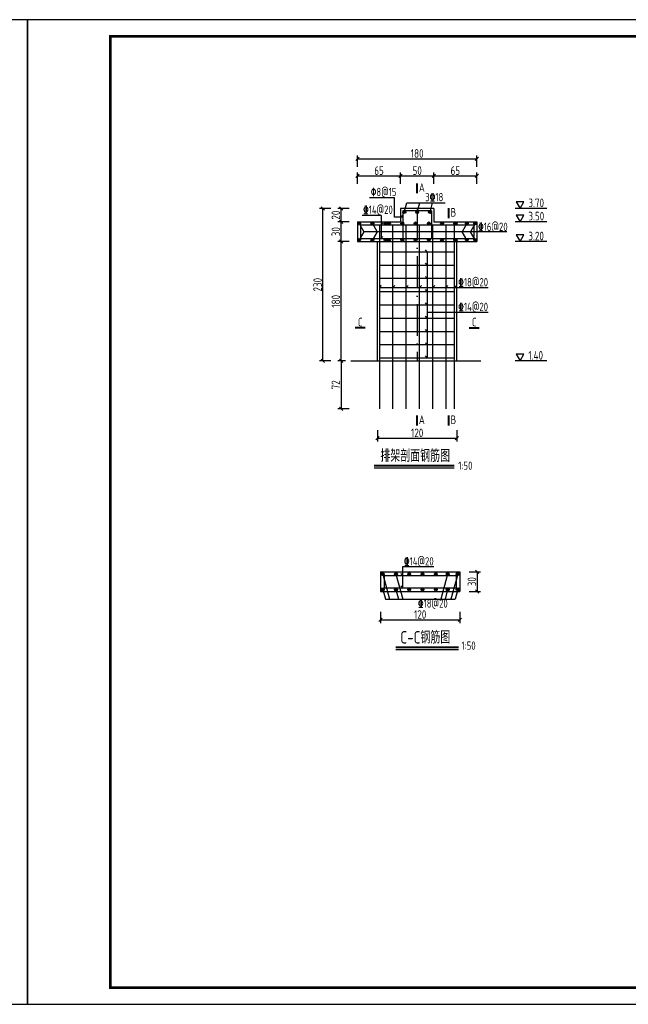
# Model space of a CAD drawing. Header units: millimetres. Extents: x 35103 to 109936, y 5599 to 8287.
# Tile 10 of 11: x 107824 to 108742, y 6214 to 7699. Entities that reach past the tile are written whole.
import ezdxf

# ---------------------------------------------------------------- set-up
doc = ezdxf.new("R2010")
doc.units = ezdxf.units.MM
doc.linetypes.add('ACAD_ISO10W100', pattern=[18, 12, -3, 0, -3])
for name, color, linetype in [('中心线', 3, 'ACAD_ISO10W100'), ('图框', 7, 'Continuous'), ('文字', 2, 'Continuous'), ('线筋', 1, 'Continuous')]:
    doc.layers.add(name, color=color, linetype=linetype)
doc.layers.add('粗线', color=1, linetype='Continuous', lineweight=40)
doc.styles.add('0.5标框', font='tssdeng.shx', dxfattribs={"width": 0.8, "height": 13, "bigfont": 'hztxt.shx'})
doc.dimstyles.new('0.5标框', dxfattribs={"dimtxt": 13, "dimasz": 5, "dimexe": 5, "dimexo": 8, "dimgap": 1.5, "dimtad": 1, "dimdec": 0, "dimtxsty": '0.5标框', "dimblk": 'OBLIQUE', "dimcen": 2, "dimadec": 0, "dimazin": 0, "dimtfac": 1, "dimtdec": 0, "dimtix": 1, "dimtmove": 0, "dimatfit": 3, "dimldrblk": 'OBLIQUE', "dimfxl": 0, "dimarcsym": 0})

# ---------------------------------------------------------------- blocks, each defined once
blk = doc.blocks.new('_Oblique')
at = {"color": 0, "linetype": 'ByBlock', "lineweight": -2}
blk.add_line((-0.5, -0.5), (0.5, 0.5), dxfattribs=at)
blk = doc.blocks.new('*D86')
at = {"color": 0, "lineweight": -2}
for p, q in [((108363.4, 7079.9), (108363.4, 7062.9)), ((108483.4, 7079.9), (108483.4, 7062.9)), ((108363.4, 7067.9), (108483.4, 7067.9))]:
    blk.add_line(p, q, dxfattribs=at)
at = {"layer": 'Defpoints', "color": 0}
for p in [(108363.4, 7119.6), (108483.4, 7119.6), (108483.4, 7067.9)]:
    blk.add_point(p, dxfattribs=at)
at = {"color": 0, "lineweight": -2, "xscale": 5, "yscale": 5, "zscale": 5, "rotation": 180}
blk.add_blockref('_Oblique', (108363.4, 7067.9), dxfattribs=at)
at = {"color": 0, "lineweight": -2, "xscale": 5, "yscale": 5, "zscale": 5}
blk.add_blockref('_Oblique', (108483.4, 7067.9), dxfattribs=at)
at = {"color": 0, "lineweight": -2, "insert": (108423.4, 7075.9), "char_height": 13, "attachment_point": 5, "style": '0.5标框'}
blk.add_mtext('120', dxfattribs=at)
blk = doc.blocks.new('*D87')
at = {"color": 0, "lineweight": -2}
for p, q in [((108367.9, 6805.9), (108367.9, 6788.9)), ((108487.9, 6805.9), (108487.9, 6788.9)), ((108367.9, 6793.9), (108487.9, 6793.9))]:
    blk.add_line(p, q, dxfattribs=at)
at = {"layer": 'Defpoints', "color": 0}
for p in [(108367.9, 6817.7), (108487.9, 6817.7), (108487.9, 6793.9)]:
    blk.add_point(p, dxfattribs=at)
at = {"color": 0, "lineweight": -2, "xscale": 5, "yscale": 5, "zscale": 5, "rotation": 180}
blk.add_blockref('_Oblique', (108367.9, 6793.9), dxfattribs=at)
at = {"color": 0, "lineweight": -2, "xscale": 5, "yscale": 5, "zscale": 5}
blk.add_blockref('_Oblique', (108487.9, 6793.9), dxfattribs=at)
at = {"color": 0, "lineweight": -2, "insert": (108427.9, 6801.9), "char_height": 13, "attachment_point": 5, "style": '0.5标框'}
blk.add_mtext('120', dxfattribs=at)
blk = doc.blocks.new('*D88')
at = {"color": 0, "lineweight": -2}
for p, q in [((108501.8, 6866.4), (108518.8, 6866.4)), ((108513.8, 6866.4), (108513.8, 6836.4)), ((108501.8, 6836.4), (108518.8, 6836.4))]:
    blk.add_line(p, q, dxfattribs=at)
at = {"layer": 'Defpoints', "color": 0}
for p in [(108487.9, 6866.4), (108487.9, 6836.4), (108513.8, 6836.4)]:
    blk.add_point(p, dxfattribs=at)
at = {"color": 0, "lineweight": -2, "xscale": 5, "yscale": 5, "zscale": 5}
for p, rotation in [((108513.8, 6866.4), 90), ((108513.8, 6836.4), 270)]:
    blk.add_blockref('_Oblique', p, dxfattribs=dict(at, rotation=rotation))
at = {"color": 0, "lineweight": -2, "insert": (108505.8, 6851.4), "char_height": 13, "attachment_point": 5, "rotation": 90, "style": '0.5标框'}
blk.add_mtext('30', dxfattribs=at)
blk = doc.blocks.new('*D48')
at = {"color": 0, "lineweight": -2}
for p, q in [((108333.4, 7451.4), (108333.4, 7468.4)), ((108333.4, 7463.4), (108398.4, 7463.4)), ((108398.4, 7451.4), (108398.4, 7468.4))]:
    blk.add_line(p, q, dxfattribs=at)
at = {"layer": 'Defpoints', "color": 0}
for p in [(108398.4, 7463.4), (108333.4, 7394.3), (108398.4, 7394.3)]:
    blk.add_point(p, dxfattribs=at)
at = {"color": 0, "lineweight": -2, "xscale": 5, "yscale": 5, "zscale": 5, "rotation": 180}
blk.add_blockref('_Oblique', (108333.4, 7463.4), dxfattribs=at)
at = {"color": 0, "lineweight": -2, "xscale": 5, "yscale": 5, "zscale": 5}
blk.add_blockref('_Oblique', (108398.4, 7463.4), dxfattribs=at)
at = {"color": 0, "lineweight": -2, "insert": (108365.9, 7471.4), "char_height": 13, "attachment_point": 5, "style": '0.5标框'}
blk.add_mtext('65', dxfattribs=at)
blk = doc.blocks.new('*D49')
at = {"color": 0, "lineweight": -2}
for p, q in [((108398.4, 7451.4), (108398.4, 7468.4)), ((108398.4, 7463.4), (108448.4, 7463.4)), ((108448.4, 7451.4), (108448.4, 7468.4))]:
    blk.add_line(p, q, dxfattribs=at)
at = {"layer": 'Defpoints', "color": 0}
for p in [(108448.4, 7463.4), (108448.4, 7414.3), (108398.4, 7394.3)]:
    blk.add_point(p, dxfattribs=at)
at = {"color": 0, "lineweight": -2, "xscale": 5, "yscale": 5, "zscale": 5, "rotation": 180}
blk.add_blockref('_Oblique', (108398.4, 7463.4), dxfattribs=at)
at = {"color": 0, "lineweight": -2, "xscale": 5, "yscale": 5, "zscale": 5}
blk.add_blockref('_Oblique', (108448.4, 7463.4), dxfattribs=at)
at = {"color": 0, "lineweight": -2, "insert": (108423.4, 7471.4), "char_height": 13, "attachment_point": 5, "style": '0.5标框'}
blk.add_mtext('50', dxfattribs=at)
blk = doc.blocks.new('*D50')
at = {"color": 0, "lineweight": -2}
for p, q in [((108448.4, 7451.4), (108448.4, 7468.4)), ((108448.4, 7463.4), (108513.4, 7463.4)), ((108513.4, 7451.4), (108513.4, 7468.4))]:
    blk.add_line(p, q, dxfattribs=at)
at = {"layer": 'Defpoints', "color": 0}
for p in [(108513.4, 7463.4), (108448.4, 7414.3), (108513.4, 7394.3)]:
    blk.add_point(p, dxfattribs=at)
at = {"color": 0, "lineweight": -2, "xscale": 5, "yscale": 5, "zscale": 5, "rotation": 180}
blk.add_blockref('_Oblique', (108448.4, 7463.4), dxfattribs=at)
at = {"color": 0, "lineweight": -2, "xscale": 5, "yscale": 5, "zscale": 5}
blk.add_blockref('_Oblique', (108513.4, 7463.4), dxfattribs=at)
at = {"color": 0, "lineweight": -2, "insert": (108480.9, 7471.4), "char_height": 13, "attachment_point": 5, "style": '0.5标框'}
blk.add_mtext('65', dxfattribs=at)
blk = doc.blocks.new('*D51')
at = {"color": 0, "lineweight": -2}
for p, q in [((108333.4, 7477.3), (108333.4, 7494.3)), ((108333.4, 7489.3), (108513.4, 7489.3)), ((108513.4, 7477.3), (108513.4, 7494.3))]:
    blk.add_line(p, q, dxfattribs=at)
at = {"layer": 'Defpoints', "color": 0}
for p in [(108513.4, 7489.3), (108333.4, 7468.4), (108513.4, 7468.4)]:
    blk.add_point(p, dxfattribs=at)
at = {"color": 0, "lineweight": -2, "xscale": 5, "yscale": 5, "zscale": 5, "rotation": 180}
blk.add_blockref('_Oblique', (108333.4, 7489.3), dxfattribs=at)
at = {"color": 0, "lineweight": -2, "xscale": 5, "yscale": 5, "zscale": 5}
blk.add_blockref('_Oblique', (108513.4, 7489.3), dxfattribs=at)
at = {"color": 0, "lineweight": -2, "insert": (108423.4, 7497.3), "char_height": 13, "attachment_point": 5, "style": '0.5标框'}
blk.add_mtext('180', dxfattribs=at)
blk = doc.blocks.new('*D63')
at = {"color": 0, "lineweight": -2}
for p, q in [((108320.8, 7364.3), (108303.8, 7364.3)), ((108308.8, 7184.3), (108308.8, 7364.3)), ((108315.2, 7184.3), (108303.8, 7184.3))]:
    blk.add_line(p, q, dxfattribs=at)
at = {"layer": 'Defpoints', "color": 0}
for p in [(108308.8, 7364.3), (108333.4, 7364.3), (108323.2, 7184.3)]:
    blk.add_point(p, dxfattribs=at)
at = {"color": 0, "lineweight": -2, "xscale": 5, "yscale": 5, "zscale": 5}
for p, rotation in [((108308.8, 7364.3), 90), ((108308.8, 7184.3), 270)]:
    blk.add_blockref('_Oblique', p, dxfattribs=dict(at, rotation=rotation))
at = {"color": 0, "lineweight": -2, "insert": (108300.8, 7274.3), "char_height": 13, "attachment_point": 5, "rotation": 90, "style": '0.5标框'}
blk.add_mtext('180', dxfattribs=at)
blk = doc.blocks.new('*D64')
at = {"color": 0, "lineweight": -2}
for p, q in [((108320.8, 7394.3), (108303.8, 7394.3)), ((108308.8, 7364.3), (108308.8, 7394.3)), ((108320.8, 7364.3), (108303.8, 7364.3))]:
    blk.add_line(p, q, dxfattribs=at)
at = {"layer": 'Defpoints', "color": 0}
for p in [(108308.8, 7394.3), (108333.4, 7394.3), (108333.4, 7364.3)]:
    blk.add_point(p, dxfattribs=at)
at = {"color": 0, "lineweight": -2, "xscale": 5, "yscale": 5, "zscale": 5}
for p, rotation in [((108308.8, 7394.3), 90), ((108308.8, 7364.3), 270)]:
    blk.add_blockref('_Oblique', p, dxfattribs=dict(at, rotation=rotation))
at = {"color": 0, "lineweight": -2, "insert": (108300.8, 7379.3), "char_height": 13, "attachment_point": 5, "rotation": 90, "style": '0.5标框'}
blk.add_mtext('30', dxfattribs=at)
blk = doc.blocks.new('*D65')
at = {"color": 0, "lineweight": -2}
for p, q in [((108320.8, 7414.3), (108303.8, 7414.3)), ((108308.8, 7394.3), (108308.8, 7414.3)), ((108320.8, 7394.3), (108303.8, 7394.3))]:
    blk.add_line(p, q, dxfattribs=at)
at = {"layer": 'Defpoints', "color": 0}
for p in [(108308.8, 7414.3), (108398.4, 7414.3), (108333.4, 7394.3)]:
    blk.add_point(p, dxfattribs=at)
at = {"color": 0, "lineweight": -2, "xscale": 5, "yscale": 5, "zscale": 5}
for p, rotation in [((108308.8, 7414.3), 90), ((108308.8, 7394.3), 270)]:
    blk.add_blockref('_Oblique', p, dxfattribs=dict(at, rotation=rotation))
at = {"color": 0, "lineweight": -2, "insert": (108300.8, 7404.3), "char_height": 13, "attachment_point": 5, "rotation": 90, "style": '0.5标框'}
blk.add_mtext('20', dxfattribs=at)
blk = doc.blocks.new('*D66')
at = {"color": 0, "lineweight": -2}
for p, q in [((108293.3, 7414.3), (108276.3, 7414.3)), ((108281.3, 7184.3), (108281.3, 7414.3)), ((108293.3, 7184.3), (108276.3, 7184.3))]:
    blk.add_line(p, q, dxfattribs=at)
at = {"layer": 'Defpoints', "color": 0}
for p in [(108281.3, 7414.3), (108303.8, 7414.3), (108303.8, 7184.3)]:
    blk.add_point(p, dxfattribs=at)
at = {"color": 0, "lineweight": -2, "xscale": 5, "yscale": 5, "zscale": 5}
for p, rotation in [((108281.3, 7414.3), 90), ((108281.3, 7184.3), 270)]:
    blk.add_blockref('_Oblique', p, dxfattribs=dict(at, rotation=rotation))
at = {"color": 0, "lineweight": -2, "insert": (108273.3, 7299.3), "char_height": 13, "attachment_point": 5, "rotation": 90, "style": '0.5标框'}
blk.add_mtext('230', dxfattribs=at)
blk = doc.blocks.new('*D72')
at = {"color": 0, "lineweight": -2}
for p, q in [((108315.2, 7184.3), (108303.8, 7184.3)), ((108308.8, 7184.3), (108308.8, 7112.3)), ((108320.8, 7112.3), (108303.8, 7112.3))]:
    blk.add_line(p, q, dxfattribs=at)
at = {"layer": 'Defpoints', "color": 0}
for p in [(108323.2, 7184.3), (108308.8, 7112.3), (108366.9, 7112.3)]:
    blk.add_point(p, dxfattribs=at)
at = {"color": 0, "lineweight": -2, "xscale": 5, "yscale": 5, "zscale": 5}
for p, rotation in [((108308.8, 7184.3), 90), ((108308.8, 7112.3), 270)]:
    blk.add_blockref('_Oblique', p, dxfattribs=dict(at, rotation=rotation))
at = {"color": 0, "lineweight": -2, "insert": (108300.8, 7148.3), "char_height": 13, "attachment_point": 5, "rotation": 90, "style": '0.5标框'}
blk.add_mtext('72', dxfattribs=at)

msp = doc.modelspace()

# ---------------------------------------------------------------- hatches: boundary and pattern name
at = {"lineweight": -2}
for points in [[(108406.193, 7408.628, 1), (108401.885, 7408.628, 1)], [(108425.539, 7408.628, 1), (108421.232, 7408.628, 1)], [(108444.885, 7408.628, 1), (108440.578, 7408.628, 1)], [(108338.039, 7391.782, 1), (108333.732, 7391.782, 1)], [(108358.039, 7391.782, 1), (108353.732, 7391.782, 1)], [(108378.039, 7391.782, 1), (108373.732, 7391.782, 1)], [(108383.039, 7391.782, 1), (108378.732, 7391.782, 1)], [(108403.039, 7391.782, 1), (108398.732, 7391.782, 1)], [(108423.039, 7391.782, 1), (108418.732, 7391.782, 1)], [(108443.039, 7391.782, 1), (108438.732, 7391.782, 1)], [(108463.039, 7391.782, 1), (108458.732, 7391.782, 1)], [(108483.039, 7391.782, 1), (108478.732, 7391.782, 1)], [(108483.534, 7391.782, 1), (108479.227, 7391.782, 1)], [(108500.436, 7391.782, 1), (108496.128, 7391.782, 1)], [(108512.993, 7391.782, 1), (108508.685, 7391.782, 1)], [(108338.039, 7366.782, 1), (108333.732, 7366.782, 1)], [(108358.039, 7366.782, 1), (108353.732, 7366.782, 1)], [(108378.039, 7366.782, 1), (108373.732, 7366.782, 1)], [(108383.039, 7366.782, 1), (108378.732, 7366.782, 1)], [(108403.039, 7366.782, 1), (108398.732, 7366.782, 1)], [(108423.039, 7366.782, 1), (108418.732, 7366.782, 1)], [(108443.039, 7366.782, 1), (108438.732, 7366.782, 1)], [(108463.039, 7366.782, 1), (108458.732, 7366.782, 1)], [(108483.039, 7366.782, 1), (108478.732, 7366.782, 1)], [(108483.534, 7366.782, 1), (108479.227, 7366.782, 1)], [(108500.436, 7366.782, 1), (108496.128, 7366.782, 1)], [(108512.993, 7366.782, 1), (108508.685, 7366.782, 1)], [(108373.578, 6862.887, 1), (108369.271, 6862.887, 1)], [(108393.578, 6862.887, 1), (108389.271, 6862.887, 1)], [(108413.578, 6862.887, 1), (108409.271, 6862.887, 1)], [(108433.578, 6862.887, 1), (108429.271, 6862.887, 1)], [(108453.578, 6862.887, 1), (108449.271, 6862.887, 1)], [(108471.578, 6862.887, 1), (108467.271, 6862.887, 1)], [(108486.578, 6862.887, 1), (108482.271, 6862.887, 1)], [(108373.578, 6839.887, 1), (108369.271, 6839.887, 1)], [(108393.578, 6839.887, 1), (108389.271, 6839.887, 1)], [(108413.578, 6839.887, 1), (108409.271, 6839.887, 1)], [(108433.578, 6839.887, 1), (108429.271, 6839.887, 1)], [(108453.578, 6839.887, 1), (108449.271, 6839.887, 1)], [(108471.578, 6839.887, 1), (108467.271, 6839.887, 1)], [(108486.578, 6839.887, 1), (108482.271, 6839.887, 1)]]:
    msp.add_hatch(color=256, dxfattribs=at).paths.add_polyline_path(points)

# ---------------------------------------------------------------- linework, layer by layer
for p, q in [((108389.274, 7430.567), (108351.573, 7430.567)), ((108389.274, 7401.131), (108389.274, 7430.567)), ((108448.385, 7414.282), (108398.385, 7414.282)), ((108398.385, 7414.282), (108398.385, 7394.282)), ((108404.039, 7408.628), (108407.852, 7422.859)), ((108407.852, 7422.859), (108465.653, 7422.859)), ((108423.385, 7408.628), (108427.199, 7422.859)), ((108442.732, 7408.628), (108446.545, 7422.859)), ((108448.385, 7414.282), (108448.385, 7394.282)), ((108368.961, 7403.835), (108340.292, 7403.835)), ((108368.961, 7403.835), (108368.961, 7368.982)), ((108401.885, 7401.131), (108389.274, 7401.131)), ((108401.885, 7401.131), (108400.305, 7403.868)), ((108333.385, 7394.282), (108333.385, 7364.282)), ((108333.385, 7394.282), (108398.385, 7394.282)), ((108335.885, 7391.782), (108343.102, 7379.282)), ((108355.885, 7391.782), (108363.102, 7379.282)), ((108368.961, 7389.582), (108371.868, 7392.489)), ((108448.385, 7394.282), (108513.385, 7394.282)), ((108498.282, 7391.782), (108491.065, 7379.282)), ((108510.839, 7391.782), (108503.622, 7379.282)), ((108513.385, 7394.282), (108513.385, 7364.282)), ((108343.102, 7379.282), (108335.885, 7366.782)), ((108558.32, 7379.282), (108343.102, 7379.282)), ((108363.102, 7379.282), (108355.885, 7366.782)), ((108368.961, 7368.982), (108371.868, 7371.889)), ((108498.282, 7366.782), (108491.065, 7379.282)), ((108510.839, 7366.782), (108503.622, 7379.282)), ((108333.385, 7364.282), (108513.385, 7364.282)), ((108363.385, 7184.282), (108363.385, 7364.282)), ((108438.614, 7348.982), (108435.707, 7351.889)), ((108483.385, 7184.282), (108483.385, 7364.282)), ((108438.614, 7348.982), (108438.614, 7188.982)), ((108438.614, 7328.982), (108435.707, 7331.889)), ((108438.614, 7308.982), (108435.707, 7311.889)), ((108366.885, 7295.308), (108369.793, 7298.216)), ((108366.885, 7295.308), (108530.603, 7295.308)), ((108386.885, 7295.308), (108389.793, 7298.216)), ((108406.885, 7295.308), (108409.793, 7298.216)), ((108426.885, 7295.308), (108429.793, 7298.216)), ((108438.614, 7288.982), (108435.707, 7291.889)), ((108446.885, 7295.308), (108449.793, 7298.216)), ((108466.885, 7295.308), (108469.793, 7298.216)), ((108479.885, 7295.308), (108482.793, 7298.216)), ((108438.614, 7268.982), (108435.707, 7271.889)), ((108438.614, 7248.982), (108435.707, 7251.889)), ((108438.614, 7258.145), (108530.603, 7258.145)), ((108438.614, 7228.982), (108435.707, 7231.889)), ((108438.614, 7208.982), (108435.707, 7211.889)), ((108438.614, 7188.982), (108435.707, 7191.889)), ((108323.182, 7184.282), (108519.352, 7184.282)), ((108367.924, 6866.387), (108367.924, 6836.387)), ((108367.924, 6866.387), (108487.924, 6866.387)), ((108371.424, 6862.887), (108381.568, 6825.031)), ((108391.424, 6862.887), (108401.568, 6825.031)), ((108401.715, 6860.733), (108398.786, 6863.662)), ((108401.715, 6842.041), (108401.715, 6874.373)), ((108401.715, 6874.373), (108448.402, 6874.373)), ((108468.779, 6860.832), (108459.186, 6825.031)), ((108484.424, 6862.887), (108474.281, 6825.031)), ((108487.924, 6866.387), (108487.924, 6836.387)), ((108367.924, 6836.387), (108487.924, 6836.387)), ((108371.424, 6839.887), (108375.405, 6825.031)), ((108391.424, 6839.887), (108395.405, 6825.031)), ((108401.715, 6842.041), (108398.786, 6844.97)), ((108468.779, 6837.832), (108465.349, 6825.031)), ((108484.424, 6839.887), (108480.444, 6825.031)), ((108375.405, 6825.031), (108480.444, 6825.031))]:
    msp.add_line(p, q, dxfattribs=at)
for p, q in [((108358.422, 7023.029), (108479.138, 7023.029)), ((108391.213, 6749.118), (108485.893, 6749.118))]:
    msp.add_line(p, q)
for points in [[(108578.514, 7414.282), (108584.391, 7424.46), (108572.638, 7424.46)], [(108578.514, 7394.282), (108584.391, 7404.46), (108572.638, 7404.46)], [(108578.514, 7364.282), (108584.391, 7374.46), (108572.638, 7374.46)], [(108578.514, 7184.282), (108584.391, 7194.46), (108572.638, 7194.46)]]:
    msp.add_lwpolyline(points, close=True, dxfattribs=at)
for centre in [(108404.039, 7408.628), (108423.385, 7408.628), (108442.732, 7408.628), (108335.885, 7391.782), (108355.885, 7391.782), (108375.885, 7391.782), (108380.885, 7391.782), (108400.885, 7391.782), (108420.885, 7391.782), (108440.885, 7391.782), (108460.885, 7391.782), (108480.885, 7391.782), (108481.381, 7391.782), (108498.282, 7391.782), (108510.839, 7391.782), (108335.885, 7366.782), (108355.885, 7366.782), (108375.885, 7366.782), (108380.885, 7366.782), (108400.885, 7366.782), (108420.885, 7366.782), (108440.885, 7366.782), (108460.885, 7366.782), (108480.885, 7366.782), (108481.381, 7366.782), (108498.282, 7366.782), (108510.839, 7366.782), (108371.424, 6862.887), (108391.424, 6862.887), (108411.424, 6862.887), (108431.424, 6862.887), (108451.424, 6862.887), (108469.424, 6862.887), (108484.424, 6862.887), (108371.424, 6839.887), (108391.424, 6839.887), (108411.424, 6839.887), (108431.424, 6839.887), (108451.424, 6839.887), (108469.424, 6839.887), (108484.424, 6839.887)]:
    msp.add_circle(centre, 2.154, dxfattribs=at)
at = {"layer": '中心线', "ltscale": 4}
msp.add_line((108423.385, 7414.282), (108423.385, 7184.282), dxfattribs=at)
at = {"layer": '图框', "color": 0}
for points in [[(107835.86, 7699.026), (105735.86, 7699.026), (105735.86, 6214.026), (107835.86, 6214.026)], [(109935.86, 7699.026), (107835.86, 7699.026), (107835.86, 6214.026), (109935.86, 6214.026)]]:
    msp.add_lwpolyline(points, close=True, dxfattribs=at)
at = {"layer": '图框', "color": 0, "const_width": 4}
msp.add_lwpolyline([(107960.86, 6239.026), (109910.86, 6239.026), (109910.86, 7674.026), (107960.86, 7674.026)], close=True, dxfattribs=at)
at = {"layer": '文字'}
for p, q in [((108618.777, 7414.282), (108570.898, 7414.282)), ((108618.777, 7394.282), (108570.898, 7394.282)), ((108618.777, 7364.282), (108570.898, 7364.282)), ((108618.777, 7184.282), (108570.898, 7184.282))]:
    msp.add_line(p, q, dxfattribs=at)
at = {"layer": '粗线'}
for p, q in [((108423.385, 7437.142), (108423.385, 7452.142)), ((108471.156, 7399.761), (108471.156, 7414.761)), ((108345.066, 7234.282), (108330.066, 7234.282)), ((108501.705, 7234.282), (108516.705, 7234.282)), ((108423.385, 7086.971), (108423.385, 7101.971)), ((108471.156, 7086.971), (108471.156, 7101.971)), ((108358.422, 7026.7), (108479.138, 7026.7)), ((108391.213, 6752.789), (108485.893, 6752.789))]:
    msp.add_line(p, q, dxfattribs=at)
at = {"layer": '线筋', "lineweight": -2}
for p, q in [((108444.885, 7410.782), (108401.885, 7410.782)), ((108401.885, 7410.782), (108401.885, 7368.982)), ((108444.885, 7410.782), (108444.885, 7368.982)), ((108338.085, 7389.582), (108338.085, 7368.982)), ((108338.085, 7389.582), (108508.685, 7389.582)), ((108366.885, 7112.282), (108366.885, 7389.582)), ((108386.885, 7112.282), (108386.885, 7389.582)), ((108406.885, 7112.282), (108406.885, 7389.582)), ((108426.885, 7112.282), (108426.885, 7389.582)), ((108446.885, 7112.282), (108446.885, 7389.582)), ((108466.885, 7112.282), (108466.885, 7389.582)), ((108479.885, 7112.282), (108479.885, 7389.582)), ((108508.685, 7389.582), (108508.685, 7368.982)), ((108338.085, 7368.982), (108508.685, 7368.982)), ((108366.885, 7348.982), (108479.885, 7348.982)), ((108366.885, 7328.982), (108479.885, 7328.982)), ((108366.885, 7308.982), (108479.885, 7308.982)), ((108366.885, 7288.982), (108479.885, 7288.982)), ((108366.885, 7268.982), (108479.885, 7268.982)), ((108366.885, 7248.982), (108479.885, 7248.982)), ((108366.885, 7228.982), (108479.885, 7228.982)), ((108366.885, 7208.982), (108479.885, 7208.982)), ((108366.885, 7188.982), (108479.885, 7188.982)), ((108373.578, 6860.733), (108373.578, 6842.041)), ((108373.578, 6860.733), (108482.271, 6860.733)), ((108482.271, 6860.733), (108482.271, 6842.041)), ((108373.578, 6842.041), (108482.271, 6842.041))]:
    msp.add_line(p, q, dxfattribs=at)

# ---------------------------------------------------------------- texts
at = {"lineweight": -2, "style": '0.5标框', "width": 0.8}
for s, height, p in [('\x828@15', 12.5, (108353.343, 7432.92)), ('A', 13, (108425.952, 7439.35)), ('3\x8418', 12.5, (108435.498, 7425.136)), ('3.70', 13, (108590.927, 7416.277)), ('\x8414@20', 12.5, (108341.778, 7406.111)), ('B', 13, (108473.723, 7401.969)), ('\x8416@20', 12.5, (108515.138, 7380.439)), ('3.50', 13, (108590.927, 7396.277)), ('3.20', 13, (108590.927, 7366.277)), ('\x8418@20', 12.5, (108485.288, 7296.856)), ('\x8414@20', 12.5, (108485.288, 7259.692)), ('C', 13, (108334.019, 7236.421)), ('C', 13, (108505.831, 7236.421)), ('1.40', 13, (108590.927, 7186.277)), ('A', 13, (108425.952, 7089.179)), ('B', 13, (108473.723, 7089.179)), ('排架剖面钢筋图', 18.75, (108367.898, 7032.048)), ('1:50', 12.5, (108485.304, 7020.183)), ('\x8414@20', 12.5, (108403.363, 6875.885)), ('\x8418@20', 12.5, (108424.501, 6812.271)), ('C-C钢筋图', 18.75, (108397.999, 6758.137)), ('1:50', 12.5, (108490.164, 6748.753))]:
    msp.add_text(s, height=height, dxfattribs=at).set_placement(p)

# ---------------------------------------------------------------- dimensions: what is measured, and where the dimension line sits
at = {"lineweight": -2}
for base, p1, p2, picture, middle in [((108513.385, 7489.322), (108333.385, 7468.431), (108513.385, 7468.431), '*D51', (108423.385, 7497.322)), ((108398.385, 7463.431), (108333.385, 7394.282), (108398.385, 7394.282), '*D48', (108365.885, 7471.431)), ((108483.385, 7067.86), (108363.385, 7119.62), (108483.385, 7119.62), '*D86', (108423.385, 7075.86)), ((108487.924, 6793.85), (108367.924, 6817.749), (108487.924, 6817.749), '*D87', (108427.924, 6801.85))]:
    dim = msp.add_linear_dim(base=base, p1=p1, p2=p2, dimstyle='0.5标框', dxfattribs=at)
    dim.commit()
    dim.dimension.update_dxf_attribs({"geometry": picture, "text_midpoint": middle})
for base, p1, p2, picture, middle in [((108448.385, 7463.431), (108398.385, 7394.282), (108448.385, 7414.282), '*D49', (108423.385, 7471.431)), ((108513.385, 7463.431), (108448.385, 7414.282), (108513.385, 7394.282), '*D50', (108480.885, 7471.431))]:
    dim = msp.add_linear_dim(base=base, p1=p1, p2=p2, dimstyle='0.5标框', override={"dimtmove": 1}, dxfattribs=at)
    dim.commit()
    dim.dimension.update_dxf_attribs({"geometry": picture, "text_midpoint": middle})
for base, p1, p2, picture, middle in [((108281.267, 7414.282), (108303.779, 7184.282), (108303.779, 7414.282), '*D66', (108273.267, 7299.282)), ((108308.779, 7364.282), (108323.182, 7184.282), (108333.385, 7364.282), '*D63', (108300.779, 7274.282)), ((108308.779, 7112.282), (108323.182, 7184.282), (108366.885, 7112.282), '*D72', (108300.779, 7148.282)), ((108513.761, 6836.387), (108487.924, 6866.387), (108487.924, 6836.387), '*D88', (108505.761, 6851.387))]:
    dim = msp.add_linear_dim(base=base, p1=p1, p2=p2, angle=90, dimstyle='0.5标框', dxfattribs=at)
    dim.commit()
    dim.dimension.update_dxf_attribs({"geometry": picture, "text_midpoint": middle})
for base, p1, p2, picture, middle in [((108308.779, 7414.282), (108333.385, 7394.282), (108398.385, 7414.282), '*D65', (108300.779, 7404.282)), ((108308.779, 7394.282), (108333.385, 7364.282), (108333.385, 7394.282), '*D64', (108300.779, 7379.282))]:
    dim = msp.add_linear_dim(base=base, p1=p1, p2=p2, angle=90, dimstyle='0.5标框', override={"dimtmove": 1}, dxfattribs=at)
    dim.commit()
    dim.dimension.update_dxf_attribs({"geometry": picture, "text_midpoint": middle})

doc.saveas('drawing.dxf')
